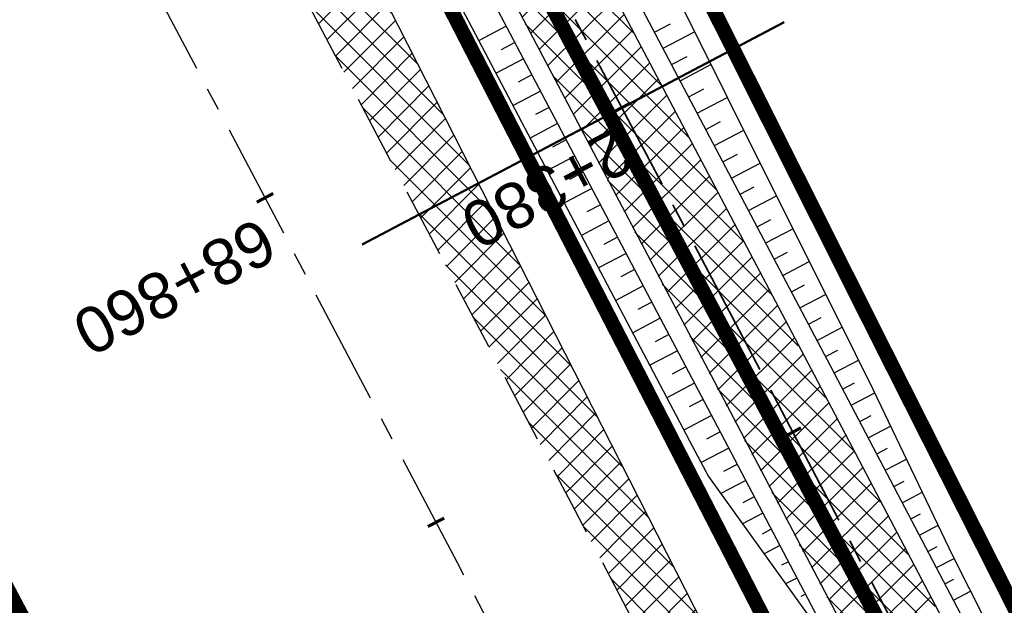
# Model space of a CAD drawing. Header units: metres. Extents: x 7529682 to 7533711, y 5721195 to 5727842.
# Tile 104 of 232: x 7530810 to 7530837, y 5725682 to 5725698. Entities that reach past the tile are written whole.
import ezdxf

# ---------------------------------------------------------------- set-up
doc = ezdxf.new("R2010")
doc.units = ezdxf.units.M
for name, pattern in [('817-dzialki-09-05-04$0$HIDDEN', [0.375, 0.25, -0.125]), ('ACAD_ISO05W100', [33, 24, -3, 0, -3, 0, -3]), ('CENTER', [50.800000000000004, 31.75, -6.35, 6.35, -6.35]), ('CENTER2', [28.575000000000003, 19.05, -3.175, 3.175, -3.175]), ('HIDDEN', [9.524999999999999, 6.35, -3.175])]:
    doc.linetypes.add(name, pattern=pattern)
for name, color, linetype in [('C-DROGI-SYTUACJA', 7, 'Continuous'), ('C-DROGI-SYTUACJA-ETYKIETY', 7, 'Continuous'), ('D-hatch-pobocza', 131, 'Continuous'), ('D-pobocza', 60, 'Continuous'), ('D-rowy', 160, 'Continuous'), ('D-skarpa', 2, 'Continuous'), ('D-skarpa-kreskowanie', 2, 'Continuous')]:
    doc.layers.add(name, color=color, linetype=linetype)
for name, color, linetype, lineweight, true_color in [('D-hatch-ciag-pieszo-rowerowy', 7, 'Continuous', 13, 0xff9f80), ('D-LR-etap-III', 7, '817-dzialki-09-05-04$0$HIDDEN', 50, 0x00008f), ('D-przekroje-pop', 7, 'Continuous', 50, 0x000099)]:
    doc.layers.add(name, color=color, linetype=linetype, lineweight=lineweight, true_color=true_color)
for name, color, linetype, lineweight in [('D-krawędzie', 3, 'Continuous', 30), ('D-obrzeża', 2, 'Continuous', 30), ('D-oś', 10, 'CENTER', 30), ('D-pas-drogowy', 7, 'ACAD_ISO05W100', 50)]:
    doc.layers.add(name, color=color, linetype=linetype, lineweight=lineweight)
doc.layers.add('poprzeczki', color=7, linetype='Continuous', true_color=0x0000c7)
doc.styles.get("Standard").update_dxf_attribs({"font": 'arial.ttf'})
pattern_1 = [(45, (0, 0), (-0.3367596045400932, 0.3367596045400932), []), (135, (0, 0), (-0.3367596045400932, -0.3367596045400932), [])]

# ---------------------------------------------------------------- blocks, each defined once
blk = doc.blocks.new('AeccTickLine')
at = {"color": 0, "linetype": 'ByBlock', "lineweight": -2}
blk.add_line((0, 1), (-3.673819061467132e-16, -1), dxfattribs=at)

msp = doc.modelspace()

# ---------------------------------------------------------------- hatches: boundary and pattern name
at = {"layer": 'D-hatch-ciag-pieszo-rowerowy'}
h = msp.add_hatch(dxfattribs=at)
h.set_pattern_fill('ANSI37', color=256, scale=0.15, style=0)
h.set_pattern_definition(pattern_1)
edge = h.paths.add_edge_path()
edge.add_line((7530818.124334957, 5725713.249359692), (7530816.540020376, 5725710.847100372))
edge.add_line((7530816.540020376, 5725710.847100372), (7530819.007277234, 5725705.983293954))
edge.add_line((7530819.007277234, 5725705.983293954), (7530845.280506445, 5725656.022485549))
edge.add_line((7530845.280506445, 5725656.022485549), (7530865.098461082, 5725618.485480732))
edge.add_line((7530865.098461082, 5725618.485480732), (7530869.70981049, 5725609.718526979))
edge.add_line((7530869.70981049, 5725609.718526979), (7530876.808834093, 5725596.199115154))
edge.add_arc((7530894.516073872, 5725605.497161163), 20.00000000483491, 207.7038992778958, 238.1442358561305)
edge.add_line((7530883.960419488, 5725588.509572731), (7530886.535482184, 5725586.909494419))
edge.add_arc((7530875.979827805, 5725569.92190599), 19.99999999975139, 27.703899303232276, 58.144235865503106, ccw=False)
edge.add_line((7530893.687067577, 5725579.219952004), (7530895.075885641, 5725576.575080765))
edge.add_line((7530895.075885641, 5725576.575080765), (7530899.583029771, 5725578.80364787))
edge.add_line((7530899.583029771, 5725578.80364787), (7530895.584255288, 5725580.984413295))
edge.add_arc((7530877.877015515, 5725571.686367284), 20.00000000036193, 27.70389929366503, 58.14423586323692)
edge.add_line((7530888.432669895, 5725588.673955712), (7530885.857607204, 5725590.27403402))
edge.add_arc((7530896.413261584, 5725607.26162245), 20.00000000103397, 207.7038992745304, 238.1442358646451, ccw=False)
edge.add_line((7530878.706021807, 5725597.963576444), (7530871.923215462, 5725610.88078273))
edge.add_line((7530871.923215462, 5725610.88078273), (7530867.310156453, 5725619.650988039))
edge.add_line((7530867.310156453, 5725619.650988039), (7530847.49262991, 5725657.187182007))
edge.add_line((7530847.49262991, 5725657.187182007), (7530821.21878027, 5725707.149163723))
edge.add_line((7530821.21878027, 5725707.149163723), (7530818.124334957, 5725713.249359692))
at = {"layer": 'D-hatch-pobocza'}
h = msp.add_hatch(dxfattribs=at)
h.set_pattern_fill('ANSI37', color=256, scale=0.15, style=0)
h.set_pattern_definition(pattern_1)
h.paths.add_polyline_path([(7530850.03, 5725639.55), (7530838.259999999, 5725661.68), (7530828.61, 5725680.54), (7530814.732364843, 5725707.80960475), (7530813.811654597, 5725705.117107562), (7530824.739035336, 5725684.389287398), (7530840.856259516, 5725653.693092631), (7530860.675070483, 5725616.154465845), (7530865.283000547, 5725607.394015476), (7530878.050274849, 5725583.079962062), (7530883.103617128, 5725573.520038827), (7530886.053023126, 5725572.463225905), (7530871.95, 5725597.92), (7530858.969999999, 5725622.4)])

# ---------------------------------------------------------------- linework, layer by layer
at = {"layer": 'C-DROGI-SYTUACJA', "color": 10, "linetype": 'CENTER2', "lineweight": 35, "ltscale": 0.2}
msp.add_lwpolyline([(7530731.225186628, 5725876.243669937), (7530749.9411932, 5725840.80064079), (7530776.607199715, 5725790.32115803), (7530793.835011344, 5725757.415136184), (7530804.978317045, 5725736.312752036, -0.004099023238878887), (7530807.239406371, 5725731.944510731), (7530820.113028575, 5725706.566228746), (7530830.270223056, 5725687.299354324), (7530846.386568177, 5725656.604833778), (7530866.204308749, 5725619.068234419), (7530877.760224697, 5725597.076230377, 0.1335355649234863), (7530884.90917624, 5725589.391702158), (7530887.484076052, 5725587.791725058, -0.1336076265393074), (7530894.635661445, 5725580.10218264), (7530904.400482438, 5725561.506014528, -0.1127731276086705)], format="xyb", dxfattribs=at)
at = {"layer": 'D-krawędzie', "linetype": 'HIDDEN', "ltscale": 0.3, "flags": 128}
msp.add_lwpolyline([(7530572.009999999, 5726166.06), (7530620.380949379, 5726072.761487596), (7530641.555222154, 5726032.007915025), (7530660.960861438, 5725995.070069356), (7530689.128213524, 5725941.540167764), (7530707.335918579, 5725907.031820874), (7530725.255781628, 5725873.092686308), (7530743.969545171, 5725837.653904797), (7530770.526708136, 5725787.119408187), (7530787.864146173, 5725754.266918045), (7530809.897571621, 5725712.541613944), (7530824.739035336, 5725684.389287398), (7530840.856259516, 5725653.693092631), (7530860.675070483, 5725616.154465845), (7530865.283000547, 5725607.394015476), (7530878.050274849, 5725583.079962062), (7530918.171722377, 5725507.178125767), (7530950.162943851, 5725446.305402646), (7530993.419108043, 5725364.264712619), (7531022.766433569, 5725308.719304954), (7531053.80955549, 5725249.872416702), (7531081.165622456, 5725197.874670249), (7531103.902359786, 5725154.540603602), (7531128.123220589, 5725108.448161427), (7531149.3, 5725068.249999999), (7531167.380094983, 5725033.766927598), (7531197.164745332, 5724976.987689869), (7531228.151004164, 5724918.034426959), (7531253.152837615, 5724870.491119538), (7531286.7961686, 5724806.653565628), (7531306.739858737, 5724768.664832), (7531335.094443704, 5724714.652299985), (7531357.3191504, 5724672.438740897), (7531373.644908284, 5724641.454376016), (7531392.161870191, 5724605.998675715), (7531418.480331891, 5724555.852756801), (7531439.726902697, 5724515.582472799), (7531468.399107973, 5724461.077223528), (7531491.782023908, 5724416.527754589), (7531531.990296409, 5724339.832565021), (7531557.226635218, 5724291.658956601), (7531569.851546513, 5724267.577443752), (7531591.375556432, 5724226.547822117), (7531610.003879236, 5724191.103071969), (7531616.882991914, 5724177.998849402), (7531629.984986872, 5724153.025496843), (7531641.006768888, 5724132.021778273), (7531664.906257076, 5724087.616922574), (7531677.64401952, 5724064.785715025), (7531683.112433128, 5724054.988140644), (7531686.752875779, 5724048.180044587), (7531695.447538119, 5724031.696667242), (7531703.748818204, 5724015.917210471), (7531709.214143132, 5724005.513965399), (7531719.388607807, 5723986.14687362), (7531726.295217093, 5723973.000144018), (7531732.740794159, 5723960.735633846), (7531735.13, 5723956.19)], dxfattribs=at)
at = {"layer": 'D-LR-etap-III', "ltscale": 10, "flags": 128}
msp.add_lwpolyline([(7531750.474471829, 5723895.103125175, 0.4, 0.4, 0), (7531750.505, 5723895.13, 0.4, 0.4, 0), (7531682.71, 5724022.92, 0.4, 0.4, 0), (7531619.177023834, 5724147.203692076, 0.4, 0.4, 0), (7531592.308960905, 5724198.48863389, 0.4, 0.4, 0), (7531553.263875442, 5724272.918564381, 0.4, 0.4, 0), (7531504.019999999, 5724366.79, 0.4, 0.4, 0), (7531482.09, 5724407.62, 0.4, 0.4, 0), (7531412.350402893, 5724541.182759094, 0.4, 0.4, 0), (7531388.463669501, 5724586.929768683, 0.4, 0.4, 0), (7531345.12, 5724669.94, 0.4, 0.4, 0), (7531127.66, 5725081.67, 0.4, 0.4, 0), (7531059.253139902, 5725211.040795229, 0.4, 0.4, 0), (7531008.007244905, 5725307.953830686, 0.4, 0.4, 0), (7530964.181635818, 5725390.835555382, 0.4, 0.4, 0), (7530914.557354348, 5725484.683561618, 0.4, 0.4, 0), (7530865.243241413, 5725577.493975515, 0.4, 0.4, 0), (7530840.085257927, 5725624.058651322, 0.4, 0.4, 0), (7530802.559525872, 5725694.924584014, 0.4, 0.4, 0), (7530755.54, 5725787.51, 0.4, 0.4, 0), (7530708.717810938, 5725876.303221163, 0.4, 0.4, 0), (7530695.12, 5725902.09, 0.4, 0.4, 0), (7530642.91397006, 5726001.07839487, 0.4, 0.4, 0), (7530634.934723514, 5726016.146615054, 0.4, 0.4, 0), (7530610.820000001, 5726061.929999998, 0.4, 0.4, 0), (7530610.820000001, 5726061.929999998, 0.4, 0.4, 0), (7530607.21, 5726063.51, 0.4, 0.4, 0), (7530597.42, 5726080.68, 0.4, 0.4, 0), (7530591.16, 5726088.44, 0.4, 0.4, 0), (7530581.28, 5726107.21, 0.4, 0.4, 0), (7530571.29, 5726130.56, 0.4, 0.4, 0), (7530549.554994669, 5726171.527317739, 0.4, 0.4, 0), (7530531.014309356, 5726206.473807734, 0.4, 0.4, 0), (7530516.461208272, 5726236.016618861, 0.4, 0.4, 0), (7530500.798929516, 5726266.141265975, 0.4, 0.4, 0), (7530491.349999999, 5726283.94, 0.4, 0.4, 0), (7530482.4, 5726303.41, 0.4, 0.4, 0), (7530482.4, 5726303.41, 0.4, 0.4, 0), (7530450.41, 5726357.28, 0.4, 0.4, 0), (7530397.759396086, 5726458.499907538, 0.4, 0.4, 0), (7530334.707815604, 5726583.664702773, 0.4, 0.4, 0), (7530303.939274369, 5726645.167943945, 0.4, 0.4, 0), (7530300.509779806, 5726651.777515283, 0.4, 0.4, 0), (7530289.213532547, 5726671.966724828, 0.4, 0.4, 0), (7530281.54, 5726685.57, 0.4, 0.4, 0), (7530261.37085633, 5726724.163374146, 0.4, 0.4, 0), (7530254.03, 5726738.21, 0.4, 0.4, 0), (7530197.219999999, 5726845.06, 0.4, 0.4, 0), (7530194.71, 5726849.15, 0.4, 0.4, 0), (7530195.92, 5726850.75, 0.4, 0.4, 0), (7530170.546669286, 5726892.961489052, 0.4, 0.4, 0), (7530143.174718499, 5726945.065838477, 0.4, 0.4, 0), (7530105.059999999, 5727018.32, 0.4, 0.4, 0), (7530100.059999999, 5727027.16, 0.4, 0.4, 0), (7530062.318670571, 5727099.625398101, 0.4, 0.4, 0), (7530015.378537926, 5727189.420463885, 0.4, 0.4, 0), (7529983.207960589, 5727250.206596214, 0.4, 0.4, 0), (7529953.284293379, 5727306.74720398, 0.4, 0.4, 0), (7529900.67053443, 5727406.15903814, 0.4, 0.4, 0), (7529890.630239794, 5727425.131178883, 0.4, 0.4, 0), (7529875.155383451, 5727454.426350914, 0.4, 0.4, 0), (7529857.560096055, 5727487.787346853, 0.4, 0.4, 0), (7529835.194401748, 5727530.19312405, 0.4, 0.4, 0), (7529811.740544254, 5727574.662079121, 0.4, 0.4, 0), (7529792.101859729, 5727611.922638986, 0.4, 0.4, 0), (7529768.066117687, 5727657.469613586, 0.4, 0.4, 0), (7529755.210566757, 5727682.131373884, 0.4, 0.4, 0), (7529753.309999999, 5727681.13, 0.4, 0.4, 0), (7529739.21, 5727707.77, 0.4, 0.4, 0), (7529735.394745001, 5727711.251990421, 0.4, 0.4, 0), (7529725.42, 5727730.2, 0.4, 0.4, 0), (7529723.55, 5727729.88, 0.4, 0.4, 0), (7529695.566668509, 5727782.932080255, 0.4, 0.4, 0), (7529717.67971874, 5727794.024357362, 0.4, 0.4, 0), (7529736.274870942, 5727758.647400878, 0.4, 0.4, 0), (7529736.274870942, 5727758.647400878, 0.4, 0.4, 0), (7529744.511003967, 5727750.406106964, 0.4, 0.4, 0), (7529744.511003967, 5727750.406106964, 0.4, 0.4, 0), (7529750.282568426, 5727738.549848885, 0.4, 0.4, 0), (7529777.108510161, 5727687.569424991, 0.4, 0.4, 0), (7529796.51537536, 5727651.329932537, 0.4, 0.4, 0), (7529814.937945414, 5727616.793170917, 0.4, 0.4, 0), (7529839.006722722, 5727572.303976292, 0.4, 0.4, 0), (7529860.617626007, 5727532.509108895, 0.4, 0.4, 0), (7529882.348967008, 5727491.504261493, 0.4, 0.4, 0), (7529904.865139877, 5727449.096370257, 0.4, 0.4, 0), (7529920.747384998, 5727418.884773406, 0.4, 0.4, 0), (7529946.676504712, 5727368.547487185, 0.4, 0.4, 0), (7529972.024701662, 5727320.573310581, 0.4, 0.4, 0), (7529987.740014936, 5727290.153392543, 0.4, 0.4, 0), (7529996.497385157, 5727273.661630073, 0.4, 0.4, 0), (7530017.541471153, 5727234.202689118, 0.4, 0.4, 0), (7530033.053657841, 5727204.864166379, 0.4, 0.4, 0), (7530051.622983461, 5727170.222745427, 0.4, 0.4, 0), (7530069.276612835, 5727137.015751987, 0.4, 0.4, 0), (7530089.385386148, 5727097.533639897, 0.4, 0.4, 0), (7530109.712512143, 5727060.746615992, 0.4, 0.4, 0), (7530136.769722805, 5727011.640131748, 0.4, 0.4, 0), (7530162.446686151, 5726962.743777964, 0.4, 0.4, 0), (7530187.674104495, 5726916.992101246, 0.4, 0.4, 0), (7530207.820739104, 5726879.335323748, 0.4, 0.4, 0), (7530230.625609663, 5726834.518686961, 0.4, 0.4, 0), (7530262.288093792, 5726776.61832811, 0.4, 0.4, 0), (7530277.509672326, 5726760.213143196, 0.4, 0.4, 0), (7530286.036865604, 5726744.106684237, 0.4, 0.4, 0), (7530288.097472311, 5726735.884066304, 0.4, 0.4, 0), (7530290.393870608, 5726725.046963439, 0.4, 0.4, 0), (7530296.17664807, 5726713.582980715, 0.4, 0.4, 0), (7530302.726195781, 5726701.18226779, 0.4, 0.4, 0), (7530325.685047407, 5726657.466383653, 0.4, 0.4, 0), (7530343.243978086, 5726623.648592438, 0.4, 0.4, 0), (7530360.229820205, 5726591.746871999, 0.4, 0.4, 0), (7530383.20855044, 5726548.059469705, 0.4, 0.4, 0), (7530406.017875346, 5726503.605514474, 0.4, 0.4, 0), (7530427.464919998, 5726462.620289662, 0.4, 0.4, 0), (7530447.9278544, 5726424.388014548, 0.4, 0.4, 0), (7530471.126878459, 5726379.920667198, 0.4, 0.4, 0), (7530490.501003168, 5726343.033350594, 0.4, 0.4, 0), (7530509.499458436, 5726306.733076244, 0.4, 0.4, 0), (7530529.890269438, 5726267.244072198, 0.4, 0.4, 0), (7530543.852446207, 5726238.990319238, 0.4, 0.4, 0), (7530554.808897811, 5726218.943990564, 0.4, 0.4, 0), (7530559.027108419, 5726212.223286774, 0.4, 0.4, 0), (7530563.060988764, 5726206.409670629, 0.4, 0.4, 0), (7530566.93354971, 5726200.463543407, 0.4, 0.4, 0), (7530569.771022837, 5726194.901501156, 0.4, 0.4, 0), (7530571.47319415, 5726191.282350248, 0.4, 0.4, 0), (7530572.839142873, 5726188.024533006, 0.4, 0.4, 0), (7530575.295071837, 5726182.034664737, 0.4, 0.4, 0), (7530579.736851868, 5726173.306070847, 0.4, 0.4, 0), (7530583.3, 5726167.41, 0.4, 0.4, 0), (7530593.4, 5726163.33, 0.4, 0.4, 0), (7530598.618375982, 5726155.264489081, 0.4, 0.4, 0), (7530608.258304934, 5726140.497132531, 0.4, 0.4, 0), (7530603.269999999, 5726136.83, 0.4, 0.4, 0), (7530606.53, 5726131.84, 0.4, 0.4, 0), (7530604.239057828, 5726124.21679044, 0.4, 0.4, 0), (7530605.847136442, 5726121.630127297, 0.4, 0.4, 0), (7530608.971611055, 5726116.164124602, 0.4, 0.4, 0), (7530618.114293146, 5726097.791111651, 0.4, 0.4, 0), (7530651.213125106, 5726034.959524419, 0.4, 0.4, 0), (7530670.243741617, 5725998.61095082, 0.4, 0.4, 0), (7530698.075474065, 5725945.952624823, 0.4, 0.4, 0), (7530716.505955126, 5725911.3051464, 0.4, 0.4, 0), (7530735.223454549, 5725875.667401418, 0.4, 0.4, 0), (7530752.504235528, 5725842.154920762, 0.4, 0.4, 0), (7530778.310652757, 5725793.501254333, 0.4, 0.4, 0), (7530797.499961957, 5725756.381811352, 0.4, 0.4, 0), (7530812.518974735, 5725728.28874362, 0.4, 0.4, 0), (7530820.039295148, 5725713.160404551, 0.4, 0.4, 0), (7530822.422446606, 5725710.193574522, 0.4, 0.4, 0), (7530833.154893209, 5725688.800634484, 0.4, 0.4, 0), (7530849.629354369, 5725656.158601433, 0.4, 0.4, 0), (7530867.98290276, 5725621.963939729, 0.4, 0.4, 0), (7530872.629809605, 5725612.88760475, 0.4, 0.4, 0), (7530880.354488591, 5725597.594500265, 0.4, 0.4, 0), (7530883.839446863, 5725593.389159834, 0.4, 0.4, 0), (7530891.782113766, 5725587.763349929, 0.4, 0.4, 0), (7530895.038670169, 5725584.280746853, 0.4, 0.4, 0), (7530897.033644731, 5725580.941110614, 0.4, 0.4, 0), (7530900.951646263, 5725579.945856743, 0.4, 0.4, 0), (7530904.80970798, 5725571.977328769, 0.4, 0.4, 0), (7530903.682362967, 5725568.566434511, 0.4, 0.4, 0), (7530908.900614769, 5725558.844845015, 0.4, 0.4, 0), (7530910.252030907, 5725545.671606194, 0.4, 0.4, 0), (7530912.872986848, 5725538.645543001, 0.4, 0.4, 0), (7530945.278171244, 5725478.464284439, 0.4, 0.4, 0), (7530959.692318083, 5725450.24628822, 0.4, 0.4, 0), (7531002.82670893, 5725368.192370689, 0.4, 0.4, 0), (7531044.703532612, 5725290.314293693, 0.4, 0.4, 0), (7531064.098839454, 5725253.212562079, 0.4, 0.4, 0), (7531083.010253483, 5725216.677517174, 0.4, 0.4, 0), (7531113.013137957, 5725158.465613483, 0.4, 0.4, 0), (7531137.364304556, 5725113.07076138, 0.4, 0.4, 0), (7531150.830830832, 5725086.711759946, 0.4, 0.4, 0), (7531159.745663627, 5725076.640848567, 0.4, 0.4, 0), (7531166.309999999, 5725074.58, 0.4, 0.4, 0), (7531172.29, 5725062.58, 0.4, 0.4, 0), (7531170.589828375, 5725055.605912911, 0.4, 0.4, 0), (7531173.732823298, 5725044.080706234, 0.4, 0.4, 0), (7531215.342008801, 5724964.859648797, 0.4, 0.4, 0), (7531238.054496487, 5724921.684649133, 0.4, 0.4, 0), (7531262.389821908, 5724875.282876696, 0.4, 0.4, 0), (7531295.587160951, 5724811.265731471, 0.4, 0.4, 0), (7531348.487908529, 5724712.362812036, 0.4, 0.4, 0), (7531363.740817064, 5724682.68394264, 0.4, 0.4, 0), (7531366.986905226, 5724675.865317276, 0.4, 0.4, 0), (7531382.541261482, 5724646.110625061, 0.4, 0.4, 0), (7531401.299165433, 5724610.874551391, 0.4, 0.4, 0), (7531428.964837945, 5724558.862274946, 0.4, 0.4, 0), (7531449.111202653, 5724520.397801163, 0.4, 0.4, 0), (7531477.292992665, 5724465.831467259, 0.4, 0.4, 0), (7531500.996290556, 5724421.112506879, 0.4, 0.4, 0), (7531512.121834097, 5724400.549045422, 0.4, 0.4, 0), (7531513.78163794, 5724396.757451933, 0.4, 0.4, 0), (7531526.32, 5724379.39, 0.4, 0.4, 0), (7531566.783642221, 5724302.73628205, 0.4, 0.4, 0), (7531578.579156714, 5724282.774819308, 0.4, 0.4, 0), (7531584.232619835, 5724273.111246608, 0.4, 0.4, 0), (7531590.109283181, 5724263.508189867, 0.4, 0.4, 0), (7531593.027899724, 5724258.771479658, 0.4, 0.4, 0), (7531595.711841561, 5724254.226824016, 0.4, 0.4, 0), (7531601.659976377, 5724243.898197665, 0.4, 0.4, 0), (7531606.097733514, 5724235.986407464, 0.4, 0.4, 0), (7531609.382207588, 5724230.799061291, 0.4, 0.4, 0), (7531611.580260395, 5724227.671180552, 0.4, 0.4, 0), (7531612.707802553, 5724225.86410867, 0.4, 0.4, 0), (7531618.665224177, 5724214.480919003, 0.4, 0.4, 0), (7531619.885522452, 5724212.333950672, 0.4, 0.4, 0), (7531620.931818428, 5724210.787064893, 0.4, 0.4, 0), (7531623.518605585, 5724207.111542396, 0.4, 0.4, 0), (7531626.143926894, 5724203.61306897, 0.4, 0.4, 0), (7531632.022984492, 5724196.485954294, 0.4, 0.4, 0), (7531653.949089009, 5724152.617641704, 0.4, 0.4, 0), (7531656.750690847, 5724143.103797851, 0.4, 0.4, 0), (7531659.61440691, 5724133.254504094, 0.4, 0.4, 0), (7531661.627147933, 5724128.646047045, 0.4, 0.4, 0.01093811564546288), (7531674.314987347, 5724101.43546424, 0.4, 0.4, 0), (7531685.137626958, 5724081.408252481, 0.4, 0.4, 0), (7531692.159945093, 5724066.277333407, 0.4, 0.4, 0), (7531699.662164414, 5724051.388120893, 0.4, 0.4, 0), (7531704.480624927, 5724040.808561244, 0.4, 0.4, 0), (7531704.480624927, 5724040.808561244, 0.4, 0.4, 0), (7531704.401251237, 5724037.368913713, 0.4, 0.4, 0), (7531720.383609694, 5724003.441317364, 0.4, 0.4, 0), (7531728.79890528, 5723986.206298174, 0.4, 0.4, 0), (7531733.237926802, 5723977.192631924, 0.4, 0.4, 0), (7531736.750027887, 5723969.505210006, 0.4, 0.4, 0), (7531737.336143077, 5723968.518916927, 0.4, 0.4, 0), (7531738.285051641, 5723967.699360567, 0.4, 0.4, 0), (7531742.180915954, 5723962.346428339, 0.4, 0.4, 0), (7531744.286141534, 5723958.615526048, 0.4, 0.4, 0), (7531755.393260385, 5723944.192617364, 0.4, 0.4, 0), (7531758.69, 5723936.76, 0.4, 0.4, 0), (7531780.08, 5723929.25, 0.4, 0.4, 0), (7531792.611989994, 5723906.337708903, 0.4, 0.4, 0), (7531792.611989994, 5723906.337708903, 0.4, 0.4, 0), (7531756.962094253, 5723883.055323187, 0.4, 0.4, 0), (7531750.46, 5723895.130000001, 0.4, 0.4, 0), (7531750.46, 5723895.130000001, 0, 0, 0)], format="xyseb", dxfattribs=at)
at = {"layer": 'D-obrzeża'}
for points in [[(7530899.583029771, 5725578.80364787), (7530896.833245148, 5725580.303266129, -0.1318475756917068), (7530894.957147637, 5725582.091610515, 0.1174482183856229), (7530888.432669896, 5725588.673955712), (7530885.857607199, 5725590.274034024, -0.1336076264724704), (7530878.706021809, 5725597.963576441), (7530871.923215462, 5725610.88078273), (7530867.310156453, 5725619.650988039), (7530847.49262991, 5725657.187182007), (7530831.376460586, 5725687.881367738), (7530821.21878027, 5725707.149163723)], [(7530819.007277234, 5725705.983293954), (7530829.163985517, 5725686.717340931), (7530845.280506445, 5725656.022485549), (7530865.098461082, 5725618.485480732), (7530869.70981049, 5725609.718526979), (7530876.808834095, 5725596.199115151, 0.1336076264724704), (7530883.960419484, 5725588.509572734), (7530886.535482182, 5725586.909494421, -0.1336076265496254), (7530893.687067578, 5725579.219952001), (7530895.075659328, 5725576.575511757)]]:
    msp.add_lwpolyline(points, format="xyb", dxfattribs=at)
at = {"layer": 'D-oś', "ltscale": 0.1}
msp.add_lwpolyline([(7530915.075467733, 5725505.546186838), (7530874.953735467, 5725581.448561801), (7530862.185373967, 5725605.764687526), (7530857.578697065, 5725614.522755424), (7530837.759286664, 5725652.062517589), (7530821.64157021, 5725682.759649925), (7530806.802584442, 5725710.90727788), (7530784.768746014, 5725752.633364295), (7530767.429894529, 5725785.48853276), (7530740.872937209, 5725836.022638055), (7530722.160718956, 5725871.458493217), (7530704.240385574, 5725905.398518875), (7530686.031764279, 5725939.908602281), (7530657.86242703, 5725993.442278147), (7530638.453085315, 5726030.387171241), (7530594.845000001, 5726110.895), (7530594.845000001, 5726110.895), (7530594.845000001, 5726110.895), (7530540.21, 5726214.45)], dxfattribs=at)
at = {"layer": 'D-pas-drogowy', "ltscale": 0.2, "flags": 128}
msp.add_lwpolyline([(7531633.018560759, 5724182.834272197, 0.4, 0.4, 0), (7531617.558899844, 5724211.608162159, 0.4, 0.4, 0), (7531566.783642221, 5724302.73628205, 0.4, 0.4, 0), (7531538.419082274, 5724356.469679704, 0.4, 0.4, 0), (7531526.32, 5724379.39, 0.4, 0.4, 0), (7531516.102085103, 5724393.607319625, 0.4, 0.4, 0.001485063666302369), (7531513.78037409, 5724396.837773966, 0.4, 0.4, 0), (7531501.87, 5724413.41, 0.4, 0.4, 0), (7531474.926107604, 5724464.507896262, 0.4, 0.4, 0), (7531446.200436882, 5724518.992313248, 0.4, 0.4, 0), (7531424.962185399, 5724559.262257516, 0.4, 0.4, 0), (7531398.444460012, 5724609.565801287, 0.4, 0.4, 0), (7531379.647455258, 5724645.216004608, 0.4, 0.4, 0), (7531365.23, 5724672.56, 0.4, 0.4, 0), (7531341.305752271, 5724717.915356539, 0.4, 0.4, 0), (7531312.899996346, 5724771.788898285, 0.4, 0.4, 0), (7531292.590923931, 5724810.306502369, 0.4, 0.4, 0), (7531259.391619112, 5724873.271351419, 0.4, 0.4, 0), (7531233.740401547, 5724921.922582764, 0.4, 0.4, 0), (7531203.072738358, 5724980.092044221, 0.4, 0.4, 0), (7531173.471398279, 5725036.225177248, 0.4, 0.4, 0), (7531168.269999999, 5725046.09, 0.4, 0.4, 0), (7531172.29, 5725062.58, 0.4, 0.4, 0), (7531166.309999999, 5725074.58, 0.4, 0.4, 0), (7531150.32, 5725079.6, 0.4, 0.4, 0), (7531141.5, 5725096.43, 0.4, 0.4, 0), (7531109.311735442, 5725157.814415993, 0.4, 0.4, 0), (7531086.641300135, 5725201.047918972, 0.4, 0.4, 0), (7531059.198258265, 5725253.383662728, 0.4, 0.4, 0), (7531028.206828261, 5725312.48946212, 0.4, 0.4, 0), (7530999.104694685, 5725367.990143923, 0.4, 0.4, 0), (7530956.247527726, 5725449.724815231, 0.4, 0.4, 0), (7530924.397774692, 5725510.463768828, 0.4, 0.4, 0), (7530897.509999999, 5725561.74, 0.4, 0.4, 0), (7530894.46, 5725566.14, 0.4, 0.4, 0), (7530892.16, 5725570.49, 0.4, 0.4, 0), (7530869.362688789, 5725613.307018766, 0.4, 0.4, 0), (7530861.693971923, 5725627.704613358, 0.4, 0.4, 0), (7530852.74, 5725644.52, 0.4, 0.4, 0), (7530831.509999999, 5725684.2, 0.4, 0.4, 0), (7530811.13, 5725722.52, 0.4, 0.4, 0), (7530792.3476413, 5725757.940652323, 0.4, 0.4, 0), (7530768.03, 5725803.8, 0.4, 0.4, 0), (7530748.768542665, 5725840.178507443, 0.4, 0.4, 0), (7530727.7, 5725879.97, 0.4, 0.4, 0), (7530712.0981582, 5725909.54523909, 0.4, 0.4, 0), (7530693.644105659, 5725944.645156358, 0.4, 0.4, 0), (7530665.702224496, 5725997.538976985, 0.4, 0.4, 0), (7530641.759999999, 5726042.88, 0.4, 0.4, 0), (7530616.5, 5726091.48, 0.4, 0.4, 0), (7530604.628439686, 5726114.319880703, 0.4, 0.4, -0.007762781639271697), (7530602.5, 5726118.43, 0.4, 0.4, 0), (7530603.992037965, 5726123.394821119, 0.4, 0.4, 0), (7530606.53, 5726131.84, 0.4, 0.4, 0), (7530603.269999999, 5726136.83, 0.4, 0.4, 0), (7530593.775620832, 5726151.368713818, 0.4, 0.4, 0), (7530590.202637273, 5726156.84001263, 0.4, 0.4, 0), (7530583.3, 5726167.41, 0.4, 0.4, 0), (7530580.578343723, 5726170.427567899, 0.4, 0.4, 0), (7530575.849999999, 5726175.67, 0.4, 0.4, 0), (7530569.009999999, 5726186.66, 0.4, 0.4, 0), (7530562.555322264, 5726199.189409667, 0.4, 0.4, 0), (7530555.67, 5726211.39, 0.4, 0.4, 0), (7530548.29, 5726224.23, 0.4, 0.4, 0), (7530540.58, 5726237.71, 0.4, 0.4, 0), (7530532.679999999, 5726252.65, 0.4, 0.4, 0), (7530524.059999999, 5726269.35, 0.4, 0.4, 0), (7530502.82, 5726309.91, 0.4, 0.4, 0), (7530488.83, 5726336.63, 0.4, 0.4, 0), (7530466.03, 5726380.16, 0.4, 0.4, 0), (7530438.469999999, 5726432.77, 0.4, 0.4, 0), (7530424.53, 5726459.09, 0.4, 0.4, 0), (7530401.63, 5726502.97, 0.4, 0.4, 0), (7530383.38, 5726538.06, 0.4, 0.4, 0), (7530353.969999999, 5726593.52, 0.4, 0.4, 0), (7530338.469999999, 5726622.74, 0.4, 0.4, 0), (7530322.009999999, 5726653.88, 0.4, 0.4, 0), (7530297.54, 5726700.33, 0.4, 0.4, 0), (7530287.38, 5726719.6, 0.4, 0.4, 0), (7530285.94993921, 5726722.315508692, 0.4, 0.4, 0), (7530280.259999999, 5726733.12, 0.4, 0.4, 0), (7530266.73, 5726758.74, 0.4, 0.4, 0), (7530260.42, 5726770.47, 0.4, 0.4, 0), (7530253.25, 5726783.82, 0.4, 0.4, 0), (7530244.95, 5726799.33, 0.4, 0.4, 0), (7530239.389999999, 5726808.49, 0.4, 0.4, 0), (7530238.29, 5726807.9, 0.4, 0.4, 0), (7530218.11, 5726850.67, 0.4, 0.4, 0), (7530175.906646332, 5726928.168028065, 0.4, 0.4, 0), (7530096.679999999, 5727076.15, 0.4, 0.4, 0), (7530094.679999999, 5727079.89, 0.4, 0.4, 0), (7530064.59693469, 5727135.522637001, 0.4, 0.4, 0), (7530046.730970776, 5727168.8921561, 0.4, 0.4, 0), (7530025.803045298, 5727208.461374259, 0.4, 0.4, 0), (7530012.846501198, 5727232.979315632, 0.4, 0.4, 0), (7529994.15, 5727268.45, 0.4, 0.4, 0), (7529981.670868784, 5727291.93018666, 0.4, 0.4, 0), (7529949.889999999, 5727351.73, 0.4, 0.4, 0), (7529924.75, 5727399.03, 0.4, 0.4, 0), (7529915.515824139, 5727417.099754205, 0.4, 0.4, 0), (7529885.83, 5727475.19, 0.4, 0.4, 0), (7529862.559999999, 5727519.97, 0.4, 0.4, 0), (7529852.984923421, 5727538.191086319, 0.4, 0.4, 0), (7529836.513084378, 5727569.51130111, 0.4, 0.4, 0), (7529815.36890814, 5727609.140983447, 0.4, 0.4, 0), (7529792.795203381, 5727651.247499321, 0.4, 0.4, 0), (7529774.199114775, 5727685.858348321, 0.4, 0.4, 0), (7529746.966026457, 5727736.059440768, 0.4, 0.4, 0), (7529733.92, 5727757.62, 0.4, 0.4, 0), (7529708.607472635, 5727806.388536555, 0.4, 0.4, 0), (7529688.491967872, 5727796.344621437, 0.4, 0.4, 0), (7529723.55, 5727729.88, 0.4, 0.4, 0), (7529725.42, 5727730.2, 0.4, 0.4, 0), (7529735.38, 5727711.28, 0.4, 0.4, 0), (7529739.21, 5727707.77, 0.4, 0.4, 0), (7529753.309999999, 5727681.13, 0.4, 0.4, 0), (7529755.178396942, 5727682.114424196, 0.4, 0.4, 0), (7529792.101859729, 5727611.922638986, 0.4, 0.4, 0), (7529811.740544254, 5727574.662079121, 0.4, 0.4, 0), (7529835.194401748, 5727530.19312405, 0.4, 0.4, 0), (7529857.560096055, 5727487.787346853, 0.4, 0.4, 0), (7529875.155383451, 5727454.426350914, 0.4, 0.4, 0), (7529890.630239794, 5727425.131178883, 0.4, 0.4, 0), (7529900.67053443, 5727406.15903814, 0.4, 0.4, 0), (7529953.284293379, 5727306.74720398, 0.4, 0.4, 0), (7529983.207960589, 5727250.206596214, 0.4, 0.4, 0), (7530015.378537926, 5727189.420463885, 0.4, 0.4, 0), (7530062.318670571, 5727099.625398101, 0.4, 0.4, 0), (7530100.059999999, 5727027.16, 0.4, 0.4, 0), (7530105.059999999, 5727018.32, 0.4, 0.4, 0), (7530143.174718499, 5726945.065838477, 0.4, 0.4, 0), (7530170.546669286, 5726892.961489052, 0.4, 0.4, 0), (7530195.92, 5726850.75, 0.4, 0.4, 0), (7530194.71, 5726849.15, 0.4, 0.4, 0), (7530197.219999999, 5726845.06, 0.4, 0.4, 0), (7530254.03, 5726738.21, 0.4, 0.4, 0), (7530261.37085633, 5726724.163374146, 0.4, 0.4, 0), (7530281.54, 5726685.57, 0.4, 0.4, 0), (7530289.213532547, 5726671.966724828, 0.4, 0.4, 0), (7530300.509779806, 5726651.777515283, 0.4, 0.4, 0), (7530303.939274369, 5726645.167943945, 0.4, 0.4, 0), (7530334.707815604, 5726583.664702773, 0.4, 0.4, 0), (7530397.759396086, 5726458.499907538, 0.4, 0.4, 0), (7530450.41, 5726357.28, 0.4, 0.4, 0), (7530482.4, 5726303.41, 0.4, 0.4, 0), (7530483.687990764, 5726301.003383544, 0.4, 0.4, 0), (7530491.349999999, 5726283.94, 0.4, 0.4, 0), (7530512.67, 5726243.78, 0.4, 0.4, 0), (7530529.429999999, 5726209.46, 0.4, 0.4, 0), (7530571.29, 5726130.56, 0.4, 0.4, 0), (7530581.28, 5726107.21, 0.4, 0.4, 0), (7530591.16, 5726088.44, 0.4, 0.4, 0), (7530597.42, 5726080.68, 0.4, 0.4, 0), (7530607.21, 5726063.51, 0.4, 0.4, 0), (7530610.820000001, 5726061.929999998, 0.4, 0.4, 0), (7530634.934723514, 5726016.146615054, 0.4, 0.4, 0), (7530642.91397006, 5726001.07839487, 0.4, 0.4, 0), (7530695.12, 5725902.09, 0.4, 0.4, 0), (7530708.717810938, 5725876.303221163, 0.4, 0.4, 0), (7530755.54, 5725787.51, 0.4, 0.4, 0), (7530802.559525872, 5725694.924584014, 0.4, 0.4, 0), (7530840.085257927, 5725624.058651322, 0.4, 0.4, 0), (7530865.243241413, 5725577.493975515, 0.4, 0.4, 0), (7530914.557354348, 5725484.683561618, 0.4, 0.4, 0), (7530964.181635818, 5725390.835555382, 0.4, 0.4, 0), (7531008.007244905, 5725307.953830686, 0.4, 0.4, 0), (7531059.253139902, 5725211.040795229, 0.4, 0.4, 0), (7531127.66, 5725081.67, 0.4, 0.4, 0), (7531345.12, 5724669.94, 0.4, 0.4, 0), (7531388.463669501, 5724586.929768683, 0.4, 0.4, 0), (7531412.350402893, 5724541.182759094, 0.4, 0.4, 0), (7531482.09, 5724407.62, 0.4, 0.4, 0), (7531504.019999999, 5724366.79, 0.4, 0.4, 0), (7531519.374444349, 5724337.520497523, 0.4, 0.4, 0), (7531563.748815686, 5724252.931583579, 0.4, 0.4, 0), (7531602.175111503, 5724179.681224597, 0.4, 0.4, 0), (7531619.177023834, 5724147.203692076, 0.4, 0.4, 0), (7531625.038493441, 5724135.63500206, 0.4, 0.4, 0), (7531656.796442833, 5724073.31633882, 0.4, 0.4, 0), (7531675.12, 5724037.36, 0.4, 0.4, 0), (7531682.71, 5724022.92, 0.4, 0.4, 0), (7531705.565196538, 5723979.810545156, 0.4, 0.4, 0), (7531736.605941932, 5723921.261514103, 0.4, 0.4, 0), (7531750.46, 5723895.130000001, 0.4, 0.4, 0), (7531740.769999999, 5723886.56, 0.4, 0.4, 0), (7531732.86, 5723885, 0.4, 0.4, 0), (7531722.179999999, 5723887.77, 0.4, 0.4, 0), (7531729.87, 5723862.17, 0.4, 0.4, 0), (7531742.92, 5723861.93, 0.4, 0.4, 0), (7531763.71, 5723859.52, 0.4, 0.4, 0), (7531768.42, 5723854.12, 0.4, 0.4, 0), (7531787.42, 5723817.97, 0.4, 0.4, 0), (7531795.57, 5723809.82, 0.4, 0.4, 0), (7531816.346897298, 5723819.850397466, 0.4, 0.4, 0), (7531816.346897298, 5723819.850397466, 0.4, 0.4, 0), (7531805.059999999, 5723843.23, 0.4, 0.4, 0), (7531803.61, 5723886.23, 0.4, 0.4, 0), (7531803.61, 5723886.23, 0.4, 0.4, 0), (7531780.08, 5723929.25, 0.4, 0.4, 0), (7531758.69, 5723936.76, 0.4, 0.4, 0), (7531749.3590272, 5723946.412126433, 0.4, 0.4, 0), (7531742.71, 5723953.29, 0.4, 0.4, 0), (7531735.177368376, 5723967.877529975, 0.4, 0.4, 0), (7531722.37, 5723992.68, 0.4, 0.4, 0), (7531705.041669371, 5724030.885563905, 0.4, 0.4, 0), (7531699.469999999, 5724043.17, 0.4, 0.4, 0), (7531692.69, 5724058.11, 0.4, 0.4, 0), (7531679.672010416, 5724084.016803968, 0.4, 0.4, 0), (7531674.55, 5724094.21, 0.4, 0.4, 0), (7531666.633166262, 5724114.002855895, 0.4, 0.4, 0), (7531649, 5724153.82, 0.4, 0.4, 0), (7531641.49, 5724149.34, 0.4, 0.4, 0), (7531626.04, 5724179.34, 0.4, 0.4, 0), (7531633.03, 5724182.84, 0, 0, 0)], format="xyseb", dxfattribs=at)
at = {"layer": 'D-pobocza'}
msp.add_lwpolyline([(7530886.053023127, 5725572.463225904), (7530871.95, 5725597.92), (7530858.969999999, 5725622.4), (7530850.03, 5725639.55), (7530838.259999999, 5725661.68), (7530828.61, 5725680.54), (7530814.732364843, 5725707.80960475)], dxfattribs=at)
for points in [[(7530896.348277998, 5725580.604899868), (7530896.026936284, 5725581.216864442, 0.1336076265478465), (7530888.696561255, 5725589.098645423), (7530886.121498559, 5725590.698723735, -0.1336076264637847), (7530879.148702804, 5725598.196027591), (7530872.365896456, 5725611.11323388), (7530867.752495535, 5725619.884089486), (7530847.935054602, 5725657.420121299), (7530831.818955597, 5725688.114173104), (7530821.661080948, 5725707.382337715)], [(7530818.564976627, 5725705.750120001), (7530828.721490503, 5725686.484535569), (7530844.838081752, 5725655.789546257), (7530864.656122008, 5725618.25237927), (7530869.267292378, 5725609.485765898), (7530876.366153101, 5725595.966664, 0.1336076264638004), (7530883.696528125, 5725588.084883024), (7530886.271590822, 5725586.484804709, -0.133607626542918), (7530893.244386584, 5725578.987500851), (7530894.624227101, 5725576.359726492)]]:
    msp.add_lwpolyline(points, format="xyb", dxfattribs=at)
at = {"layer": 'D-przekroje-pop', "extrusion": (0.4663479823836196, -0.8846013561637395, 0), "elevation": -1552972.145819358}
msp.add_lwpolyline([(9331950.389891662, 0), (9331945.38989166, 0), (9331937.389891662, 0)], dxfattribs=at)
at = {"layer": 'D-rowy', "linetype": 'HIDDEN', "ltscale": 0.1, "const_width": 0.4, "flags": 128}
msp.add_lwpolyline([(7530883.810764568, 5725577.738263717), (7530881.989102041, 5725581.824857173), (7530870.79461293, 5725603.155420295), (7530854.160482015, 5725635.155020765), (7530838.135953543, 5725665.424356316), (7530816.674009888, 5725707.159485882)], dxfattribs=at)
at = {"layer": 'D-skarpa', "linetype": 'Continuous'}
for points in [[(7530818.585578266, 5725713.772551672), (7530821.785302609, 5725709.789154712), (7530822.71496175, 5725707.886109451), (7530823.15786623, 5725707.014847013), (7530824.008972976, 5725705.361853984), (7530824.591017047, 5725704.253440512), (7530825.499887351, 5725702.456471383), (7530832.483583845, 5725688.466203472), (7530832.976142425, 5725687.475484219), (7530835.140140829, 5725682.964395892), (7530837.387087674, 5725678.496860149), (7530839.632484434, 5725674.028510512), (7530841.881321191, 5725669.561967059), (7530844.140194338, 5725665.100693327), (7530846.400093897, 5725660.639958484), (7530846.933571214, 5725659.594974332), (7530848.0641545, 5725657.485660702), (7530848.74232704, 5725656.227351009), (7530851.098232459, 5725651.817101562), (7530853.462289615, 5725647.411155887)], [(7530815.802395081, 5725709.79470614), (7530816.72704087, 5725707.223254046), (7530817.693045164, 5725705.573570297), (7530817.790442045, 5725705.388052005), (7530818.300766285, 5725704.454259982), (7530819.185495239, 5725702.818992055), (7530819.771547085, 5725701.712691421), (7530820.697669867, 5725699.924817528), (7530821.499103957, 5725698.386426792), (7530827.969085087, 5725686.086230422), (7530828.486500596, 5725685.118170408), (7530831.427588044, 5725681.015097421), (7530833.819279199, 5725676.623560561), (7530836.201826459, 5725672.227222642), (7530840.705247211, 5725663.297153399), (7530843.070394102, 5725658.891679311), (7530843.630174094, 5725657.860505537), (7530844.755141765, 5725655.748243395), (7530845.433975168, 5725654.480680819), (7530850.155181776, 5725645.665142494)]]:
    msp.add_lwpolyline(points, dxfattribs=at)
at = {"layer": 'D-skarpa-kreskowanie', "linetype": 'Continuous'}
for p, q in [((7530827.012675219, 5725697.23106071, 107.3979028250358), (7530827.446367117, 5725697.459696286, 107.0710410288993)), ((7530822.972635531, 5725697.389364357, 107.254318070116), (7530822.229608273, 5725696.997652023, 106.6943186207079)), ((7530827.24584921, 5725696.788760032, 107.4012585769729), (7530828.103428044, 5725697.240862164, 106.7549247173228)), ((7530823.205809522, 5725696.947063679, 107.2576738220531), (7530822.834091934, 5725696.751099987, 106.9775203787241)), ((7530823.438983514, 5725696.504763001, 107.2610295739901), (7530822.695140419, 5725696.11262057, 106.7004152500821)), ((7530827.479023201, 5725696.346459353, 107.4046143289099), (7530827.902910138, 5725696.569925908, 107.085142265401)), ((7530827.712197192, 5725695.904158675, 107.4079700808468), (7530828.550166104, 5725696.345922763, 106.7764156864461)), ((7530823.672157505, 5725696.062462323, 107.2643853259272), (7530823.300031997, 5725695.866283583, 106.9839244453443)), ((7530823.905331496, 5725695.620161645, 107.2677410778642), (7530823.160672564, 5725695.227589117, 106.7065118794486)), ((7530827.945371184, 5725695.461857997, 107.4113258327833), (7530828.359453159, 5725695.68015553, 107.0992435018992)), ((7530828.178545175, 5725695.01955732, 107.4146815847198), (7530828.996904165, 5725695.450983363, 106.7979066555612)), ((7530824.138505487, 5725695.177860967, 107.2710968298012), (7530823.765972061, 5725694.981467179, 106.9903285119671)), ((7530828.411719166, 5725694.577256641, 107.4180373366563), (7530828.81599618, 5725694.790385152, 107.113344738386)), ((7530824.371679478, 5725694.735560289, 107.2744525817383), (7530823.626204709, 5725694.342557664, 106.7126085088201)), ((7530828.644893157, 5725694.134955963, 107.4213930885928), (7530829.443642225, 5725694.556043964, 106.8193976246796)), ((7530824.60485347, 5725694.29325961, 107.2778083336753), (7530824.231912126, 5725694.096650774, 106.996732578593)), ((7530824.838027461, 5725693.850958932, 107.2811640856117), (7530824.091736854, 5725693.457526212, 106.7187051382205)), ((7530828.878067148, 5725693.692655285, 107.4247488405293), (7530829.272539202, 5725693.900614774, 107.1274459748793)), ((7530825.071201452, 5725693.408658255, 107.2845198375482), (7530824.697852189, 5725693.21183437, 107.0031366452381)), ((7530829.111241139, 5725693.250354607, 107.4281045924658), (7530829.890380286, 5725693.661104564, 106.8408885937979)), ((7530825.304375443, 5725692.966357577, 107.2878755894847), (7530824.557268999, 5725692.572494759, 106.7248017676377)), ((7530829.344415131, 5725692.808053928, 107.4314603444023), (7530829.729082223, 5725693.010844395, 107.141547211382)), ((7530829.577589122, 5725692.36575325, 107.4348160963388), (7530830.337118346, 5725692.766165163, 106.8623795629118)), ((7530825.537549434, 5725692.524056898, 107.2912313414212), (7530825.163792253, 5725692.327017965, 107.0095407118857)), ((7530825.770723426, 5725692.08175622, 107.2945870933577), (7530825.022801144, 5725691.687463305, 106.7308983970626)), ((7530829.810763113, 5725691.923452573, 107.4381718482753), (7530830.185625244, 5725692.121074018, 107.1556484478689)), ((7530830.043937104, 5725691.481151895, 107.4415276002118), (7530830.783856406, 5725691.871225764, 106.8838705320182)), ((7530826.003897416, 5725691.639455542, 107.2979428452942), (7530825.629732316, 5725691.44220156, 107.0159447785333)), ((7530826.237071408, 5725691.197154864, 107.3012985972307), (7530825.488333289, 5725690.802431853, 106.7369950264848)), ((7530830.277111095, 5725691.038851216, 107.4448833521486), (7530830.642168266, 5725691.23130364, 107.1697496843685)), ((7530826.470245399, 5725690.754854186, 107.3046543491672), (7530826.09567238, 5725690.557385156, 107.0223488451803)), ((7530830.510285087, 5725690.596550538, 107.4482391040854), (7530831.230594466, 5725690.976286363, 106.9053615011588)), ((7530826.70341939, 5725690.312553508, 107.3080101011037), (7530825.953865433, 5725689.9174004, 106.743091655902)), ((7530830.743459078, 5725690.15424986, 107.4515948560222), (7530831.098711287, 5725690.341533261, 107.1838509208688)), ((7530830.976633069, 5725689.711949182, 107.454950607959), (7530831.677332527, 5725690.081346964, 106.92685247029)), ((7530826.936593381, 5725689.87025283, 107.3113658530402), (7530826.561612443, 5725689.672568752, 107.0287529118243)), ((7530827.169767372, 5725689.427952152, 107.314721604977), (7530826.419397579, 5725689.032368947, 106.7491882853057)), ((7530831.20980706, 5725689.269648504, 107.4583063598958), (7530831.555254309, 5725689.451762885, 107.1979521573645)), ((7530831.442981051, 5725688.827347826, 107.4616621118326), (7530832.124070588, 5725689.186407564, 106.9483434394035)), ((7530827.402941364, 5725688.985651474, 107.3180773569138), (7530827.027552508, 5725688.787752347, 107.0351569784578)), ((7530827.636115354, 5725688.543350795, 107.3214331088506), (7530826.884929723, 5725688.147337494, 106.7552849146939)), ((7530831.676155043, 5725688.385047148, 107.4650178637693), (7530832.01179733, 5725688.561992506, 107.2120533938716)), ((7530827.869289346, 5725688.101050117, 107.3247888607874), (7530827.493492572, 5725687.902935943, 107.0415610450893)), ((7530831.909041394, 5725687.942595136, 107.4683701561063), (7530832.571085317, 5725688.290205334, 106.9698493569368)), ((7530828.102463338, 5725687.65874944, 107.3281446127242), (7530827.350461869, 5725687.262306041, 106.7613815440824)), ((7530832.141478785, 5725687.499906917, 107.4717170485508), (7530832.467606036, 5725687.671142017, 107.2261406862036)), ((7530832.373915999, 5725687.057218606, 107.4750655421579), (7530833.015252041, 5725687.393956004, 106.992131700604)), ((7530828.335637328, 5725687.216448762, 107.331500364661), (7530827.959432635, 5725687.018119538, 107.0479651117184)), ((7530828.56881132, 5725686.774148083, 107.3348561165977), (7530827.815994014, 5725686.377274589, 106.7674781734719)), ((7530832.606352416, 5725686.614529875, 107.4784212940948), (7530832.919002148, 5725686.778688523, 107.2429922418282)), ((7530832.838788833, 5725686.171841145, 107.4817770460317), (7530833.448051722, 5725686.491738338, 107.0229946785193)), ((7530828.801732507, 5725686.3317144, 107.3382149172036), (7530828.425413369, 5725686.134125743, 107.0548376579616)), ((7530829.034167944, 5725685.889025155, 107.3415795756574), (7530828.284790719, 5725685.495560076, 106.777285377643)), ((7530833.071225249, 5725685.729152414, 107.4851327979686), (7530833.367838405, 5725685.884890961, 107.2617794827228)), ((7530829.266603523, 5725685.446335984, 107.3449429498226), (7530828.897756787, 5725685.252670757, 107.067196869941)), ((7530833.303661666, 5725685.286463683, 107.4884885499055), (7530833.880851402, 5725685.589520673, 107.0538576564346)), ((7530829.499039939, 5725685.003647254, 107.3482987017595), (7530828.823018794, 5725684.648698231, 106.8392465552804)), ((7530833.536098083, 5725684.843774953, 107.4918443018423), (7530833.816674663, 5725684.991093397, 107.2805667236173)), ((7530829.731476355, 5725684.560958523, 107.3516544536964), (7530829.424301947, 5725684.399674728, 107.1203483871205)), ((7530833.768534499, 5725684.401086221, 107.4952000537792), (7530834.313651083, 5725684.687303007, 107.0847206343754)), ((7530829.963912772, 5725684.118269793, 107.3550102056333), (7530829.411236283, 5725683.828083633, 106.9388380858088)), ((7530834.000970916, 5725683.958397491, 107.4985558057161), (7530834.26551092, 5725684.097295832, 107.2993539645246)), ((7530834.233407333, 5725683.51570876, 107.501911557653), (7530834.746450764, 5725683.785085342, 107.1155836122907)), ((7530830.196349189, 5725683.675581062, 107.3583659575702), (7530829.950847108, 5725683.546678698, 107.1734999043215)), ((7530830.428785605, 5725683.232892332, 107.3617217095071), (7530829.999453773, 5725683.007469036, 107.0384296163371)), ((7530834.465843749, 5725683.07302003, 107.5052673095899), (7530834.714347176, 5725683.203498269, 107.3181412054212)), ((7530830.661222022, 5725682.790203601, 107.3650774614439), (7530830.477392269, 5725682.693682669, 107.2266514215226)), ((7530834.698280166, 5725682.630331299, 107.5086230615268), (7530835.180749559, 5725682.883654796, 107.1453177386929)), ((7530830.893658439, 5725682.347514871, 107.3684332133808), (7530830.587671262, 5725682.186854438, 107.1380211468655)), ((7530834.930716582, 5725682.187642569, 107.5119788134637), (7530835.168080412, 5725682.312271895, 107.333240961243)), ((7530831.126094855, 5725681.904826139, 107.3717889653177), (7530831.003937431, 5725681.840686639, 107.2798029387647)), ((7530835.163152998, 5725681.744953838, 107.5153345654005), (7530835.630138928, 5725681.990147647, 107.163688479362))]:
    msp.add_line(p, q, dxfattribs=at)

# ---------------------------------------------------------------- block references
at = {"layer": 'C-DROGI-SYTUACJA-ETYKIETY', "color": 2, "linetype": 'Continuous', "lineweight": 60, "xscale": 0.25, "yscale": 0.25, "zscale": 0.25, "rotation": 297.797491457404}
for p in [(7530816.394597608, 5725692.712475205), (7530821.058076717, 5725683.866461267)]:
    msp.add_blockref('AeccTickLine', p, dxfattribs=at)
at = {"layer": 'poprzeczki', "color": 2, "linetype": 'Continuous', "lineweight": 60, "xscale": 0.25, "yscale": 0.25, "zscale": 0.25}
for p, rotation in [((7530826.120643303, 5725695.170566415), 297.7974960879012), ((7530830.782497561, 5725686.323697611), 297.7019923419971)]:
    msp.add_blockref('AeccTickLine', p, dxfattribs=dict(at, rotation=rotation))

# ---------------------------------------------------------------- texts
at = {"layer": 'C-DROGI-SYTUACJA-ETYKIETY', "color": 2}
for s, rotation, p in [('2+380', 207.7974960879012, (7530825.963798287, 5725694.663960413)), ('68+860', 207.797491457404, (7530816.237752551, 5725692.205869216))]:
    msp.add_text(s, height=1.25, rotation=rotation, dxfattribs=at).set_placement(p)

doc.saveas('drawing.dxf')
